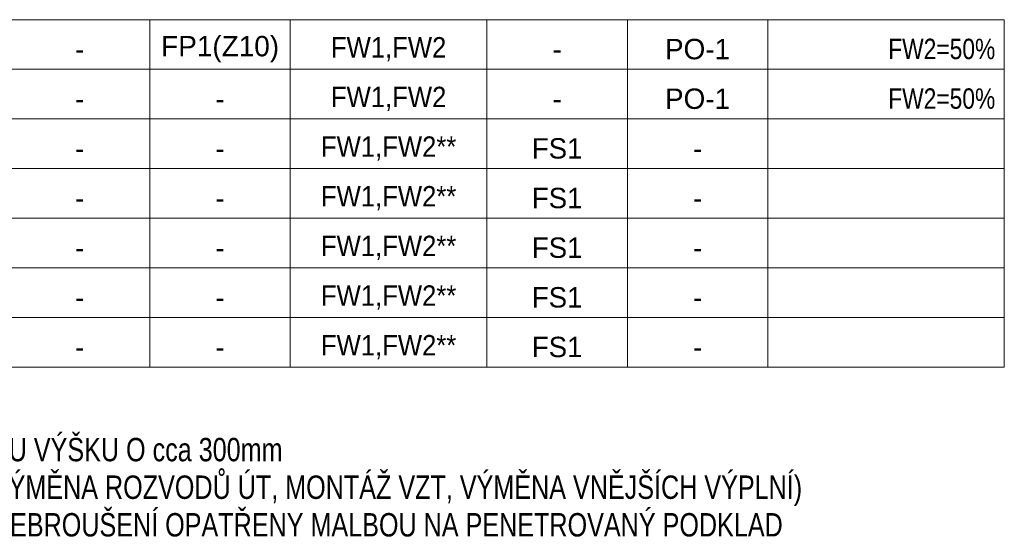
# Model space of a CAD drawing. Header units: millimetres. Extents: x -19372 to 59327, y -69634 to -42168.
# Tile 42 of 44: x 31688 to 36947, y -49636 to -46854. Entities that reach past the tile are written whole.
import ezdxf

# ---------------------------------------------------------------- set-up
doc = ezdxf.new("R2010")
doc.units = ezdxf.units.MM
doc.layers.add('XR$6$LEGENDA MÍSTNOSTÍ_1', color=7, linetype='Continuous', lineweight=25)
doc.styles.add('ARIAL', font='ARIAL.TTF')

# ---------------------------------------------------------------- blocks, each defined once
blk = doc.blocks.new('KOMPLEXNÍ OBJEKT_148')
at = {"layer": 'XR$6$LEGENDA MÍSTNOSTÍ_1', "color": 7, "linetype": 'Continuous', "lineweight": 13}
for p, q in [((35683.9, -46854.2), (36947.4, -46854.2)), ((35683.9, -47119.4), (35683.9, -46854.2)), ((36947.4, -47119.4), (36947.4, -46854.2)), ((35683.9, -47119.4), (36947.4, -47119.4))]:
    blk.add_line(p, q, dxfattribs=at)
at = {"layer": 'XR$6$LEGENDA MÍSTNOSTÍ_1', "color": 7, "linetype": 'Continuous', "lineweight": 13, "insert": (36899.2, -47066.4), "char_height": 108.97, "width": 617.588, "attachment_point": 9, "style": 'ARIAL'}
blk.add_mtext('\\A1;{\\fArial|i0|b0;\\H108.970467;\\W0.800000;\\C7;FW2=50%}\\P', dxfattribs=at)
blk = doc.blocks.new('KOMPLEXNÍ OBJEKT_149')
at = {"layer": 'XR$6$LEGENDA MÍSTNOSTÍ_1', "color": 7, "linetype": 'Continuous', "lineweight": 13}
for p, q in [((34183.9, -46854.2), (34933.9, -46854.2)), ((34183.9, -47119.4), (34183.9, -46854.2)), ((34933.9, -47119.4), (34933.9, -46854.2)), ((34183.9, -47119.4), (34933.9, -47119.4))]:
    blk.add_line(p, q, dxfattribs=at)
at = {"layer": 'XR$6$LEGENDA MÍSTNOSTÍ_1', "color": 7, "linetype": 'Continuous', "lineweight": 25, "insert": (34558.9, -47011.9), "char_height": 108.97, "width": 103.825, "attachment_point": 5, "style": 'ARIAL'}
blk.add_mtext('\\W0.97;-', dxfattribs=at)
blk = doc.blocks.new('KOMPLEXNÍ OBJEKT_150')
at = {"layer": 'XR$6$LEGENDA MÍSTNOSTÍ_1', "color": 7, "linetype": 'Continuous', "lineweight": 13}
for p, q in [((34933.9, -46854.2), (35683.9, -46854.2)), ((34933.9, -47119.4), (34933.9, -46854.2)), ((35683.9, -47119.4), (35683.9, -46854.2)), ((34933.9, -47119.4), (35683.9, -47119.4))]:
    blk.add_line(p, q, dxfattribs=at)
at = {"layer": 'XR$6$LEGENDA MÍSTNOSTÍ_1', "color": 7, "linetype": 'Continuous', "lineweight": 25, "insert": (35308.9, -47011.9), "char_height": 108.97, "width": 409.1, "attachment_point": 5, "style": 'ARIAL'}
blk.add_mtext('\\W0.98;PO-1', dxfattribs=at)
blk = doc.blocks.new('KOMPLEXNÍ OBJEKT_151')
at = {"layer": 'XR$6$LEGENDA MÍSTNOSTÍ_1', "color": 7, "linetype": 'Continuous', "lineweight": 13}
for p, q in [((31633.9, -46854.2), (32383.9, -46854.2)), ((31633.9, -47119.4), (31633.9, -46854.2)), ((32383.9, -47119.4), (32383.9, -46854.2)), ((31633.9, -47119.4), (32383.9, -47119.4))]:
    blk.add_line(p, q, dxfattribs=at)
at = {"layer": 'XR$6$LEGENDA MÍSTNOSTÍ_1', "color": 7, "linetype": 'Continuous', "lineweight": 25, "insert": (32008.9, -47011.9), "char_height": 108.97, "width": 103.825, "attachment_point": 5, "style": 'ARIAL'}
blk.add_mtext('\\W0.97;-', dxfattribs=at)
blk = doc.blocks.new('KOMPLEXNÍ OBJEKT_152')
at = {"layer": 'XR$6$LEGENDA MÍSTNOSTÍ_1', "color": 7, "linetype": 'Continuous', "lineweight": 13}
for p, q in [((33133.9, -46854.2), (34183.9, -46854.2)), ((33133.9, -47119.4), (33133.9, -46854.2)), ((34183.9, -47119.4), (34183.9, -46854.2)), ((33133.9, -47119.4), (34183.9, -47119.4))]:
    blk.add_line(p, q, dxfattribs=at)
at = {"layer": 'XR$6$LEGENDA MÍSTNOSTÍ_1', "color": 7, "linetype": 'Continuous', "lineweight": 25, "insert": (33658.9, -47011.9), "char_height": 108.97, "width": 671.28, "attachment_point": 5, "style": 'ARIAL'}
blk.add_mtext('\\W0.90;FW1,FW2', dxfattribs=at)
blk = doc.blocks.new('KOMPLEXNÍ OBJEKT_153')
at = {"layer": 'XR$6$LEGENDA MÍSTNOSTÍ_1', "color": 7, "linetype": 'Continuous', "lineweight": 13}
for p, q in [((32383.9, -46854.2), (33133.9, -46854.2)), ((32383.9, -47119.4), (32383.9, -46854.2)), ((33133.9, -47119.4), (33133.9, -46854.2)), ((32383.9, -47119.4), (33133.9, -47119.4))]:
    blk.add_line(p, q, dxfattribs=at)
at = {"layer": 'XR$6$LEGENDA MÍSTNOSTÍ_1', "color": 7, "linetype": 'Continuous', "lineweight": 25, "insert": (32758.9, -47011.9), "char_height": 108.97, "width": 697.903, "attachment_point": 5, "style": 'ARIAL'}
blk.add_mtext('\\W0.98;FP1(Z10)', dxfattribs=at)
blk = doc.blocks.new('KOMPLEXNÍ OBJEKT_154')
at = {"layer": 'XR$6$LEGENDA MÍSTNOSTÍ_1', "color": 7, "linetype": 'Continuous', "lineweight": 13}
for p, q in [((35683.9, -47119.4), (36947.4, -47119.4)), ((35683.9, -47384.7), (35683.9, -47119.4)), ((36947.4, -47384.7), (36947.4, -47119.4)), ((35683.9, -47384.7), (36947.4, -47384.7))]:
    blk.add_line(p, q, dxfattribs=at)
at = {"layer": 'XR$6$LEGENDA MÍSTNOSTÍ_1', "color": 7, "linetype": 'Continuous', "lineweight": 13, "insert": (36899.2, -47331.6), "char_height": 108.97, "width": 617.588, "attachment_point": 9, "style": 'ARIAL'}
blk.add_mtext('\\A1;{\\fArial|i0|b0;\\H108.970467;\\W0.800000;\\C7;FW2=50%}\\P', dxfattribs=at)
blk = doc.blocks.new('KOMPLEXNÍ OBJEKT_155')
at = {"layer": 'XR$6$LEGENDA MÍSTNOSTÍ_1', "color": 7, "linetype": 'Continuous', "lineweight": 13}
for p, q in [((34183.9, -47119.4), (34933.9, -47119.4)), ((34183.9, -47384.7), (34183.9, -47119.4)), ((34933.9, -47384.7), (34933.9, -47119.4)), ((34183.9, -47384.7), (34933.9, -47384.7))]:
    blk.add_line(p, q, dxfattribs=at)
at = {"layer": 'XR$6$LEGENDA MÍSTNOSTÍ_1', "color": 7, "linetype": 'Continuous', "lineweight": 25, "insert": (34558.9, -47277.1), "char_height": 108.97, "width": 103.825, "attachment_point": 5, "style": 'ARIAL'}
blk.add_mtext('\\W0.97;-', dxfattribs=at)
blk = doc.blocks.new('KOMPLEXNÍ OBJEKT_156')
at = {"layer": 'XR$6$LEGENDA MÍSTNOSTÍ_1', "color": 7, "linetype": 'Continuous', "lineweight": 13}
for p, q in [((34933.9, -47119.4), (35683.9, -47119.4)), ((34933.9, -47384.7), (34933.9, -47119.4)), ((35683.9, -47384.7), (35683.9, -47119.4)), ((34933.9, -47384.7), (35683.9, -47384.7))]:
    blk.add_line(p, q, dxfattribs=at)
at = {"layer": 'XR$6$LEGENDA MÍSTNOSTÍ_1', "color": 7, "linetype": 'Continuous', "lineweight": 25, "insert": (35308.9, -47277.1), "char_height": 108.97, "width": 409.1, "attachment_point": 5, "style": 'ARIAL'}
blk.add_mtext('\\W0.98;PO-1', dxfattribs=at)
blk = doc.blocks.new('KOMPLEXNÍ OBJEKT_157')
at = {"layer": 'XR$6$LEGENDA MÍSTNOSTÍ_1', "color": 7, "linetype": 'Continuous', "lineweight": 13}
for p, q in [((31633.9, -47119.4), (32383.9, -47119.4)), ((31633.9, -47384.7), (31633.9, -47119.4)), ((32383.9, -47384.7), (32383.9, -47119.4)), ((31633.9, -47384.7), (32383.9, -47384.7))]:
    blk.add_line(p, q, dxfattribs=at)
at = {"layer": 'XR$6$LEGENDA MÍSTNOSTÍ_1', "color": 7, "linetype": 'Continuous', "lineweight": 25, "insert": (32008.9, -47277.1), "char_height": 108.97, "width": 103.825, "attachment_point": 5, "style": 'ARIAL'}
blk.add_mtext('\\W0.97;-', dxfattribs=at)
blk = doc.blocks.new('KOMPLEXNÍ OBJEKT_158')
at = {"layer": 'XR$6$LEGENDA MÍSTNOSTÍ_1', "color": 7, "linetype": 'Continuous', "lineweight": 13}
for p, q in [((33133.9, -47119.4), (34183.9, -47119.4)), ((33133.9, -47384.7), (33133.9, -47119.4)), ((34183.9, -47384.7), (34183.9, -47119.4)), ((33133.9, -47384.7), (34183.9, -47384.7))]:
    blk.add_line(p, q, dxfattribs=at)
at = {"layer": 'XR$6$LEGENDA MÍSTNOSTÍ_1', "color": 7, "linetype": 'Continuous', "lineweight": 25, "insert": (33658.9, -47277.1), "char_height": 108.97, "width": 671.28, "attachment_point": 5, "style": 'ARIAL'}
blk.add_mtext('\\W0.90;FW1,FW2', dxfattribs=at)
blk = doc.blocks.new('KOMPLEXNÍ OBJEKT_159')
at = {"layer": 'XR$6$LEGENDA MÍSTNOSTÍ_1', "color": 7, "linetype": 'Continuous', "lineweight": 13}
for p, q in [((32383.9, -47119.4), (33133.9, -47119.4)), ((32383.9, -47384.7), (32383.9, -47119.4)), ((33133.9, -47384.7), (33133.9, -47119.4)), ((32383.9, -47384.7), (33133.9, -47384.7))]:
    blk.add_line(p, q, dxfattribs=at)
at = {"layer": 'XR$6$LEGENDA MÍSTNOSTÍ_1', "color": 7, "linetype": 'Continuous', "lineweight": 25, "insert": (32758.9, -47277.1), "char_height": 108.97, "width": 103.825, "attachment_point": 5, "style": 'ARIAL'}
blk.add_mtext('\\W0.97;-', dxfattribs=at)
blk = doc.blocks.new('KOMPLEXNÍ OBJEKT_160')
at = {"layer": 'XR$6$LEGENDA MÍSTNOSTÍ_1', "color": 7, "linetype": 'Continuous', "lineweight": 13}
for p, q in [((32383.9, -47384.7), (33133.9, -47384.7)), ((32383.9, -47649.9), (32383.9, -47384.7)), ((33133.9, -47649.9), (33133.9, -47384.7)), ((32383.9, -47649.9), (33133.9, -47649.9))]:
    blk.add_line(p, q, dxfattribs=at)
at = {"layer": 'XR$6$LEGENDA MÍSTNOSTÍ_1', "color": 7, "linetype": 'Continuous', "lineweight": 25, "insert": (32758.9, -47542.4), "char_height": 108.97, "width": 103.825, "attachment_point": 5, "style": 'ARIAL'}
blk.add_mtext('\\W0.97;-', dxfattribs=at)
blk = doc.blocks.new('KOMPLEXNÍ OBJEKT_161')
at = {"layer": 'XR$6$LEGENDA MÍSTNOSTÍ_1', "color": 7, "linetype": 'Continuous', "lineweight": 13}
for p, q in [((34933.9, -47384.7), (35683.9, -47384.7)), ((34933.9, -47649.9), (34933.9, -47384.7)), ((35683.9, -47649.9), (35683.9, -47384.7)), ((34933.9, -47649.9), (35683.9, -47649.9))]:
    blk.add_line(p, q, dxfattribs=at)
at = {"layer": 'XR$6$LEGENDA MÍSTNOSTÍ_1', "color": 7, "linetype": 'Continuous', "lineweight": 25, "insert": (35308.9, -47542.4), "char_height": 108.97, "width": 103.825, "attachment_point": 5, "style": 'ARIAL'}
blk.add_mtext('\\W0.97;-', dxfattribs=at)
blk = doc.blocks.new('KOMPLEXNÍ OBJEKT_162')
at = {"layer": 'XR$6$LEGENDA MÍSTNOSTÍ_1', "color": 7, "linetype": 'Continuous', "lineweight": 13}
for p, q in [((35683.9, -47384.7), (36947.4, -47384.7)), ((35683.9, -47649.9), (35683.9, -47384.7)), ((36947.4, -47649.9), (36947.4, -47384.7)), ((35683.9, -47649.9), (36947.4, -47649.9))]:
    blk.add_line(p, q, dxfattribs=at)
blk = doc.blocks.new('KOMPLEXNÍ OBJEKT_163')
at = {"layer": 'XR$6$LEGENDA MÍSTNOSTÍ_1', "color": 7, "linetype": 'Continuous', "lineweight": 13}
for p, q in [((31633.9, -47384.7), (32383.9, -47384.7)), ((31633.9, -47649.9), (31633.9, -47384.7)), ((32383.9, -47649.9), (32383.9, -47384.7)), ((31633.9, -47649.9), (32383.9, -47649.9))]:
    blk.add_line(p, q, dxfattribs=at)
at = {"layer": 'XR$6$LEGENDA MÍSTNOSTÍ_1', "color": 7, "linetype": 'Continuous', "lineweight": 25, "insert": (32008.9, -47542.4), "char_height": 108.97, "width": 103.825, "attachment_point": 5, "style": 'ARIAL'}
blk.add_mtext('\\W0.97;-', dxfattribs=at)
blk = doc.blocks.new('KOMPLEXNÍ OBJEKT_164')
at = {"layer": 'XR$6$LEGENDA MÍSTNOSTÍ_1', "color": 7, "linetype": 'Continuous', "lineweight": 13}
for p, q in [((32383.9, -47649.9), (33133.9, -47649.9)), ((32383.9, -47915.2), (32383.9, -47649.9)), ((33133.9, -47915.2), (33133.9, -47649.9)), ((32383.9, -47915.2), (33133.9, -47915.2))]:
    blk.add_line(p, q, dxfattribs=at)
at = {"layer": 'XR$6$LEGENDA MÍSTNOSTÍ_1', "color": 7, "linetype": 'Continuous', "lineweight": 25, "insert": (32758.9, -47807.6), "char_height": 108.97, "width": 103.825, "attachment_point": 5, "style": 'ARIAL'}
blk.add_mtext('\\W0.97;-', dxfattribs=at)
blk = doc.blocks.new('KOMPLEXNÍ OBJEKT_165')
at = {"layer": 'XR$6$LEGENDA MÍSTNOSTÍ_1', "color": 7, "linetype": 'Continuous', "lineweight": 13}
for p, q in [((34933.9, -47649.9), (35683.9, -47649.9)), ((34933.9, -47915.2), (34933.9, -47649.9)), ((35683.9, -47915.2), (35683.9, -47649.9)), ((34933.9, -47915.2), (35683.9, -47915.2))]:
    blk.add_line(p, q, dxfattribs=at)
at = {"layer": 'XR$6$LEGENDA MÍSTNOSTÍ_1', "color": 7, "linetype": 'Continuous', "lineweight": 25, "insert": (35308.9, -47807.6), "char_height": 108.97, "width": 103.825, "attachment_point": 5, "style": 'ARIAL'}
blk.add_mtext('\\W0.97;-', dxfattribs=at)
blk = doc.blocks.new('KOMPLEXNÍ OBJEKT_166')
at = {"layer": 'XR$6$LEGENDA MÍSTNOSTÍ_1', "color": 7, "linetype": 'Continuous', "lineweight": 13}
for p, q in [((35683.9, -47649.9), (36947.4, -47649.9)), ((35683.9, -47915.2), (35683.9, -47649.9)), ((36947.4, -47915.2), (36947.4, -47649.9)), ((35683.9, -47915.2), (36947.4, -47915.2))]:
    blk.add_line(p, q, dxfattribs=at)
blk = doc.blocks.new('KOMPLEXNÍ OBJEKT_167')
at = {"layer": 'XR$6$LEGENDA MÍSTNOSTÍ_1', "color": 7, "linetype": 'Continuous', "lineweight": 13}
for p, q in [((31633.9, -47649.9), (32383.9, -47649.9)), ((31633.9, -47915.2), (31633.9, -47649.9)), ((32383.9, -47915.2), (32383.9, -47649.9)), ((31633.9, -47915.2), (32383.9, -47915.2))]:
    blk.add_line(p, q, dxfattribs=at)
at = {"layer": 'XR$6$LEGENDA MÍSTNOSTÍ_1', "color": 7, "linetype": 'Continuous', "lineweight": 25, "insert": (32008.9, -47807.6), "char_height": 108.97, "width": 103.825, "attachment_point": 5, "style": 'ARIAL'}
blk.add_mtext('\\W0.97;-', dxfattribs=at)
blk = doc.blocks.new('KOMPLEXNÍ OBJEKT_168')
at = {"layer": 'XR$6$LEGENDA MÍSTNOSTÍ_1', "color": 7, "linetype": 'Continuous', "lineweight": 13}
for p, q in [((32383.9, -47915.2), (33133.9, -47915.2)), ((32383.9, -48180.4), (32383.9, -47915.2)), ((33133.9, -48180.4), (33133.9, -47915.2)), ((32383.9, -48180.4), (33133.9, -48180.4))]:
    blk.add_line(p, q, dxfattribs=at)
at = {"layer": 'XR$6$LEGENDA MÍSTNOSTÍ_1', "color": 7, "linetype": 'Continuous', "lineweight": 25, "insert": (32758.9, -48072.9), "char_height": 108.97, "width": 103.825, "attachment_point": 5, "style": 'ARIAL'}
blk.add_mtext('\\W0.97;-', dxfattribs=at)
blk = doc.blocks.new('KOMPLEXNÍ OBJEKT_169')
at = {"layer": 'XR$6$LEGENDA MÍSTNOSTÍ_1', "color": 7, "linetype": 'Continuous', "lineweight": 13}
for p, q in [((34933.9, -47915.2), (35683.9, -47915.2)), ((34933.9, -48180.4), (34933.9, -47915.2)), ((35683.9, -48180.4), (35683.9, -47915.2)), ((34933.9, -48180.4), (35683.9, -48180.4))]:
    blk.add_line(p, q, dxfattribs=at)
at = {"layer": 'XR$6$LEGENDA MÍSTNOSTÍ_1', "color": 7, "linetype": 'Continuous', "lineweight": 25, "insert": (35308.9, -48072.9), "char_height": 108.97, "width": 103.825, "attachment_point": 5, "style": 'ARIAL'}
blk.add_mtext('\\W0.97;-', dxfattribs=at)
blk = doc.blocks.new('KOMPLEXNÍ OBJEKT_170')
at = {"layer": 'XR$6$LEGENDA MÍSTNOSTÍ_1', "color": 7, "linetype": 'Continuous', "lineweight": 13}
for p, q in [((35683.9, -47915.2), (36947.4, -47915.2)), ((35683.9, -48180.4), (35683.9, -47915.2)), ((36947.4, -48180.4), (36947.4, -47915.2)), ((35683.9, -48180.4), (36947.4, -48180.4))]:
    blk.add_line(p, q, dxfattribs=at)
blk = doc.blocks.new('KOMPLEXNÍ OBJEKT_171')
at = {"layer": 'XR$6$LEGENDA MÍSTNOSTÍ_1', "color": 7, "linetype": 'Continuous', "lineweight": 13}
for p, q in [((31633.9, -47915.2), (32383.9, -47915.2)), ((31633.9, -48180.4), (31633.9, -47915.2)), ((32383.9, -48180.4), (32383.9, -47915.2)), ((31633.9, -48180.4), (32383.9, -48180.4))]:
    blk.add_line(p, q, dxfattribs=at)
at = {"layer": 'XR$6$LEGENDA MÍSTNOSTÍ_1', "color": 7, "linetype": 'Continuous', "lineweight": 25, "insert": (32008.9, -48072.9), "char_height": 108.97, "width": 103.825, "attachment_point": 5, "style": 'ARIAL'}
blk.add_mtext('\\W0.97;-', dxfattribs=at)
blk = doc.blocks.new('KOMPLEXNÍ OBJEKT_172')
at = {"layer": 'XR$6$LEGENDA MÍSTNOSTÍ_1', "color": 7, "linetype": 'Continuous', "lineweight": 13}
for p, q in [((32383.9, -48180.4), (33133.9, -48180.4)), ((32383.9, -48445.7), (32383.9, -48180.4)), ((33133.9, -48445.7), (33133.9, -48180.4)), ((32383.9, -48445.7), (33133.9, -48445.7))]:
    blk.add_line(p, q, dxfattribs=at)
at = {"layer": 'XR$6$LEGENDA MÍSTNOSTÍ_1', "color": 7, "linetype": 'Continuous', "lineweight": 25, "insert": (32758.9, -48338.1), "char_height": 108.97, "width": 103.825, "attachment_point": 5, "style": 'ARIAL'}
blk.add_mtext('\\W0.97;-', dxfattribs=at)
blk = doc.blocks.new('KOMPLEXNÍ OBJEKT_173')
at = {"layer": 'XR$6$LEGENDA MÍSTNOSTÍ_1', "color": 7, "linetype": 'Continuous', "lineweight": 13}
for p, q in [((34933.9, -48180.4), (35683.9, -48180.4)), ((34933.9, -48445.7), (34933.9, -48180.4)), ((35683.9, -48445.7), (35683.9, -48180.4)), ((34933.9, -48445.7), (35683.9, -48445.7))]:
    blk.add_line(p, q, dxfattribs=at)
at = {"layer": 'XR$6$LEGENDA MÍSTNOSTÍ_1', "color": 7, "linetype": 'Continuous', "lineweight": 25, "insert": (35308.9, -48338.1), "char_height": 108.97, "width": 103.825, "attachment_point": 5, "style": 'ARIAL'}
blk.add_mtext('\\W0.97;-', dxfattribs=at)
blk = doc.blocks.new('KOMPLEXNÍ OBJEKT_174')
at = {"layer": 'XR$6$LEGENDA MÍSTNOSTÍ_1', "color": 7, "linetype": 'Continuous', "lineweight": 13}
for p, q in [((35683.9, -48180.4), (36947.4, -48180.4)), ((35683.9, -48445.7), (35683.9, -48180.4)), ((36947.4, -48445.7), (36947.4, -48180.4)), ((35683.9, -48445.7), (36947.4, -48445.7))]:
    blk.add_line(p, q, dxfattribs=at)
blk = doc.blocks.new('KOMPLEXNÍ OBJEKT_175')
at = {"layer": 'XR$6$LEGENDA MÍSTNOSTÍ_1', "color": 7, "linetype": 'Continuous', "lineweight": 13}
for p, q in [((31633.9, -48180.4), (32383.9, -48180.4)), ((31633.9, -48445.7), (31633.9, -48180.4)), ((32383.9, -48445.7), (32383.9, -48180.4)), ((31633.9, -48445.7), (32383.9, -48445.7))]:
    blk.add_line(p, q, dxfattribs=at)
at = {"layer": 'XR$6$LEGENDA MÍSTNOSTÍ_1', "color": 7, "linetype": 'Continuous', "lineweight": 25, "insert": (32008.9, -48338.1), "char_height": 108.97, "width": 103.825, "attachment_point": 5, "style": 'ARIAL'}
blk.add_mtext('\\W0.97;-', dxfattribs=at)
blk = doc.blocks.new('KOMPLEXNÍ OBJEKT_176')
at = {"layer": 'XR$6$LEGENDA MÍSTNOSTÍ_1', "color": 7, "linetype": 'Continuous', "lineweight": 13}
for p, q in [((32383.9, -48445.7), (33133.9, -48445.7)), ((32383.9, -48710.9), (32383.9, -48445.7)), ((33133.9, -48710.9), (33133.9, -48445.7)), ((32383.9, -48710.9), (33133.9, -48710.9))]:
    blk.add_line(p, q, dxfattribs=at)
at = {"layer": 'XR$6$LEGENDA MÍSTNOSTÍ_1', "color": 7, "linetype": 'Continuous', "lineweight": 25, "insert": (32758.9, -48603.4), "char_height": 108.97, "width": 103.825, "attachment_point": 5, "style": 'ARIAL'}
blk.add_mtext('\\W0.97;-', dxfattribs=at)
blk = doc.blocks.new('KOMPLEXNÍ OBJEKT_177')
at = {"layer": 'XR$6$LEGENDA MÍSTNOSTÍ_1', "color": 7, "linetype": 'Continuous', "lineweight": 13}
for p, q in [((34933.9, -48445.7), (35683.9, -48445.7)), ((34933.9, -48710.9), (34933.9, -48445.7)), ((35683.9, -48710.9), (35683.9, -48445.7)), ((34933.9, -48710.9), (35683.9, -48710.9))]:
    blk.add_line(p, q, dxfattribs=at)
at = {"layer": 'XR$6$LEGENDA MÍSTNOSTÍ_1', "color": 7, "linetype": 'Continuous', "lineweight": 25, "insert": (35308.9, -48603.4), "char_height": 108.97, "width": 103.825, "attachment_point": 5, "style": 'ARIAL'}
blk.add_mtext('\\W0.97;-', dxfattribs=at)
blk = doc.blocks.new('KOMPLEXNÍ OBJEKT_178')
at = {"layer": 'XR$6$LEGENDA MÍSTNOSTÍ_1', "color": 7, "linetype": 'Continuous', "lineweight": 13}
for p, q in [((35683.9, -48445.7), (36947.4, -48445.7)), ((35683.9, -48710.9), (35683.9, -48445.7)), ((36947.4, -48710.9), (36947.4, -48445.7)), ((35683.9, -48710.9), (36947.4, -48710.9))]:
    blk.add_line(p, q, dxfattribs=at)
blk = doc.blocks.new('KOMPLEXNÍ OBJEKT_179')
at = {"layer": 'XR$6$LEGENDA MÍSTNOSTÍ_1', "color": 7, "linetype": 'Continuous', "lineweight": 13}
for p, q in [((31633.9, -48445.7), (32383.9, -48445.7)), ((31633.9, -48710.9), (31633.9, -48445.7)), ((32383.9, -48710.9), (32383.9, -48445.7)), ((31633.9, -48710.9), (32383.9, -48710.9))]:
    blk.add_line(p, q, dxfattribs=at)
at = {"layer": 'XR$6$LEGENDA MÍSTNOSTÍ_1', "color": 7, "linetype": 'Continuous', "lineweight": 25, "insert": (32008.9, -48603.4), "char_height": 108.97, "width": 103.825, "attachment_point": 5, "style": 'ARIAL'}
blk.add_mtext('\\W0.97;-', dxfattribs=at)
blk = doc.blocks.new('KOMPLEXNÍ OBJEKT_186')
at = {"layer": 'XR$6$LEGENDA MÍSTNOSTÍ_1', "color": 7, "linetype": 'Continuous', "lineweight": 13}
for p, q in [((33133.9, -47384.7), (34183.9, -47384.7)), ((33133.9, -47649.9), (33133.9, -47384.7)), ((34183.9, -47649.9), (34183.9, -47384.7)), ((33133.9, -47649.9), (34183.9, -47649.9))]:
    blk.add_line(p, q, dxfattribs=at)
at = {"layer": 'XR$6$LEGENDA MÍSTNOSTÍ_1', "color": 7, "linetype": 'Continuous', "lineweight": 25, "insert": (33658.9, -47542.4), "char_height": 108.97, "width": 780.446, "attachment_point": 5, "style": 'ARIAL'}
blk.add_mtext('\\W0.90;FW1,FW2**', dxfattribs=at)
blk = doc.blocks.new('KOMPLEXNÍ OBJEKT_187')
at = {"layer": 'XR$6$LEGENDA MÍSTNOSTÍ_1', "color": 7, "linetype": 'Continuous', "lineweight": 13}
for p, q in [((33133.9, -47649.9), (34183.9, -47649.9)), ((33133.9, -47915.2), (33133.9, -47649.9)), ((34183.9, -47915.2), (34183.9, -47649.9)), ((33133.9, -47915.2), (34183.9, -47915.2))]:
    blk.add_line(p, q, dxfattribs=at)
at = {"layer": 'XR$6$LEGENDA MÍSTNOSTÍ_1', "color": 7, "linetype": 'Continuous', "lineweight": 25, "insert": (33658.9, -47807.6), "char_height": 108.97, "width": 780.446, "attachment_point": 5, "style": 'ARIAL'}
blk.add_mtext('\\W0.90;FW1,FW2**', dxfattribs=at)
blk = doc.blocks.new('KOMPLEXNÍ OBJEKT_188')
at = {"layer": 'XR$6$LEGENDA MÍSTNOSTÍ_1', "color": 7, "linetype": 'Continuous', "lineweight": 13}
for p, q in [((33133.9, -47915.2), (34183.9, -47915.2)), ((33133.9, -48180.4), (33133.9, -47915.2)), ((34183.9, -48180.4), (34183.9, -47915.2)), ((33133.9, -48180.4), (34183.9, -48180.4))]:
    blk.add_line(p, q, dxfattribs=at)
at = {"layer": 'XR$6$LEGENDA MÍSTNOSTÍ_1', "color": 7, "linetype": 'Continuous', "lineweight": 25, "insert": (33658.9, -48072.9), "char_height": 108.97, "width": 780.446, "attachment_point": 5, "style": 'ARIAL'}
blk.add_mtext('\\W0.90;FW1,FW2**', dxfattribs=at)
blk = doc.blocks.new('KOMPLEXNÍ OBJEKT_189')
at = {"layer": 'XR$6$LEGENDA MÍSTNOSTÍ_1', "color": 7, "linetype": 'Continuous', "lineweight": 13}
for p, q in [((33133.9, -48180.4), (34183.9, -48180.4)), ((33133.9, -48445.7), (33133.9, -48180.4)), ((34183.9, -48445.7), (34183.9, -48180.4)), ((33133.9, -48445.7), (34183.9, -48445.7))]:
    blk.add_line(p, q, dxfattribs=at)
at = {"layer": 'XR$6$LEGENDA MÍSTNOSTÍ_1', "color": 7, "linetype": 'Continuous', "lineweight": 25, "insert": (33658.9, -48338.1), "char_height": 108.97, "width": 780.446, "attachment_point": 5, "style": 'ARIAL'}
blk.add_mtext('\\W0.90;FW1,FW2**', dxfattribs=at)
blk = doc.blocks.new('KOMPLEXNÍ OBJEKT_190')
at = {"layer": 'XR$6$LEGENDA MÍSTNOSTÍ_1', "color": 7, "linetype": 'Continuous', "lineweight": 13}
for p, q in [((33133.9, -48445.7), (34183.9, -48445.7)), ((33133.9, -48710.9), (33133.9, -48445.7)), ((34183.9, -48710.9), (34183.9, -48445.7)), ((33133.9, -48710.9), (34183.9, -48710.9))]:
    blk.add_line(p, q, dxfattribs=at)
at = {"layer": 'XR$6$LEGENDA MÍSTNOSTÍ_1', "color": 7, "linetype": 'Continuous', "lineweight": 25, "insert": (33658.9, -48603.4), "char_height": 108.97, "width": 780.446, "attachment_point": 5, "style": 'ARIAL'}
blk.add_mtext('\\W0.90;FW1,FW2**', dxfattribs=at)
blk = doc.blocks.new('KOMPLEXNÍ OBJEKT_198')
at = {"layer": 'XR$6$LEGENDA MÍSTNOSTÍ_1', "color": 7, "linetype": 'Continuous', "lineweight": 13}
for p, q in [((34183.9, -47384.7), (34933.9, -47384.7)), ((34183.9, -47649.9), (34183.9, -47384.7)), ((34933.9, -47649.9), (34933.9, -47384.7)), ((34183.9, -47649.9), (34933.9, -47649.9))]:
    blk.add_line(p, q, dxfattribs=at)
at = {"layer": 'XR$6$LEGENDA MÍSTNOSTÍ_1', "color": 7, "linetype": 'Continuous', "lineweight": 25, "insert": (34558.9, -47542.4), "char_height": 108.97, "width": 332.423, "attachment_point": 5, "style": 'ARIAL'}
blk.add_mtext('\\W0.97;FS1', dxfattribs=at)
blk = doc.blocks.new('KOMPLEXNÍ OBJEKT_199')
at = {"layer": 'XR$6$LEGENDA MÍSTNOSTÍ_1', "color": 7, "linetype": 'Continuous', "lineweight": 13}
for p, q in [((34183.9, -47649.9), (34933.9, -47649.9)), ((34183.9, -47915.2), (34183.9, -47649.9)), ((34933.9, -47915.2), (34933.9, -47649.9)), ((34183.9, -47915.2), (34933.9, -47915.2))]:
    blk.add_line(p, q, dxfattribs=at)
at = {"layer": 'XR$6$LEGENDA MÍSTNOSTÍ_1', "color": 7, "linetype": 'Continuous', "lineweight": 25, "insert": (34558.9, -47807.6), "char_height": 108.97, "width": 332.423, "attachment_point": 5, "style": 'ARIAL'}
blk.add_mtext('\\W0.97;FS1', dxfattribs=at)
blk = doc.blocks.new('KOMPLEXNÍ OBJEKT_200')
at = {"layer": 'XR$6$LEGENDA MÍSTNOSTÍ_1', "color": 7, "linetype": 'Continuous', "lineweight": 13}
for p, q in [((34183.9, -47915.2), (34933.9, -47915.2)), ((34183.9, -48180.4), (34183.9, -47915.2)), ((34933.9, -48180.4), (34933.9, -47915.2)), ((34183.9, -48180.4), (34933.9, -48180.4))]:
    blk.add_line(p, q, dxfattribs=at)
at = {"layer": 'XR$6$LEGENDA MÍSTNOSTÍ_1', "color": 7, "linetype": 'Continuous', "lineweight": 25, "insert": (34558.9, -48072.9), "char_height": 108.97, "width": 332.423, "attachment_point": 5, "style": 'ARIAL'}
blk.add_mtext('\\W0.97;FS1', dxfattribs=at)
blk = doc.blocks.new('KOMPLEXNÍ OBJEKT_201')
at = {"layer": 'XR$6$LEGENDA MÍSTNOSTÍ_1', "color": 7, "linetype": 'Continuous', "lineweight": 13}
for p, q in [((34183.9, -48180.4), (34933.9, -48180.4)), ((34183.9, -48445.7), (34183.9, -48180.4)), ((34933.9, -48445.7), (34933.9, -48180.4)), ((34183.9, -48445.7), (34933.9, -48445.7))]:
    blk.add_line(p, q, dxfattribs=at)
at = {"layer": 'XR$6$LEGENDA MÍSTNOSTÍ_1', "color": 7, "linetype": 'Continuous', "lineweight": 25, "insert": (34558.9, -48338.1), "char_height": 108.97, "width": 332.423, "attachment_point": 5, "style": 'ARIAL'}
blk.add_mtext('\\W0.97;FS1', dxfattribs=at)
blk = doc.blocks.new('KOMPLEXNÍ OBJEKT_202')
at = {"layer": 'XR$6$LEGENDA MÍSTNOSTÍ_1', "color": 7, "linetype": 'Continuous', "lineweight": 13}
for p, q in [((34183.9, -48445.7), (34933.9, -48445.7)), ((34183.9, -48710.9), (34183.9, -48445.7)), ((34933.9, -48710.9), (34933.9, -48445.7)), ((34183.9, -48710.9), (34933.9, -48710.9))]:
    blk.add_line(p, q, dxfattribs=at)
at = {"layer": 'XR$6$LEGENDA MÍSTNOSTÍ_1', "color": 7, "linetype": 'Continuous', "lineweight": 25, "insert": (34558.9, -48603.4), "char_height": 108.97, "width": 332.423, "attachment_point": 5, "style": 'ARIAL'}
blk.add_mtext('\\W0.97;FS1', dxfattribs=at)

msp = doc.modelspace()

# ---------------------------------------------------------------- block references
at = {"layer": 'XR$6$LEGENDA MÍSTNOSTÍ_1', "color": 7, "linetype": 'Continuous', "lineweight": 25}
for name in ['KOMPLEXNÍ OBJEKT_151', 'KOMPLEXNÍ OBJEKT_153', 'KOMPLEXNÍ OBJEKT_152', 'KOMPLEXNÍ OBJEKT_149', 'KOMPLEXNÍ OBJEKT_150', 'KOMPLEXNÍ OBJEKT_157', 'KOMPLEXNÍ OBJEKT_159', 'KOMPLEXNÍ OBJEKT_158', 'KOMPLEXNÍ OBJEKT_155', 'KOMPLEXNÍ OBJEKT_156', 'KOMPLEXNÍ OBJEKT_163', 'KOMPLEXNÍ OBJEKT_160', 'KOMPLEXNÍ OBJEKT_186', 'KOMPLEXNÍ OBJEKT_198', 'KOMPLEXNÍ OBJEKT_161', 'KOMPLEXNÍ OBJEKT_167', 'KOMPLEXNÍ OBJEKT_164', 'KOMPLEXNÍ OBJEKT_187', 'KOMPLEXNÍ OBJEKT_199', 'KOMPLEXNÍ OBJEKT_165', 'KOMPLEXNÍ OBJEKT_171', 'KOMPLEXNÍ OBJEKT_168', 'KOMPLEXNÍ OBJEKT_188', 'KOMPLEXNÍ OBJEKT_200', 'KOMPLEXNÍ OBJEKT_169', 'KOMPLEXNÍ OBJEKT_175', 'KOMPLEXNÍ OBJEKT_172', 'KOMPLEXNÍ OBJEKT_189', 'KOMPLEXNÍ OBJEKT_201', 'KOMPLEXNÍ OBJEKT_173', 'KOMPLEXNÍ OBJEKT_179', 'KOMPLEXNÍ OBJEKT_176', 'KOMPLEXNÍ OBJEKT_190', 'KOMPLEXNÍ OBJEKT_202', 'KOMPLEXNÍ OBJEKT_177']:
    msp.add_blockref(name, (0, 0), dxfattribs=at)
at = {"layer": 'XR$6$LEGENDA MÍSTNOSTÍ_1', "color": 7, "linetype": 'Continuous', "lineweight": 13}
for name in ['KOMPLEXNÍ OBJEKT_148', 'KOMPLEXNÍ OBJEKT_154', 'KOMPLEXNÍ OBJEKT_162', 'KOMPLEXNÍ OBJEKT_166', 'KOMPLEXNÍ OBJEKT_170', 'KOMPLEXNÍ OBJEKT_174', 'KOMPLEXNÍ OBJEKT_178']:
    msp.add_blockref(name, (0, 0), dxfattribs=at)

# ---------------------------------------------------------------- texts
at = {"layer": 'XR$6$LEGENDA MÍSTNOSTÍ_1', "color": 7, "linetype": 'Continuous', "lineweight": 13, "insert": (27032.1, -48847.4), "char_height": 150, "width": 8876.897, "attachment_point": 1, "line_spacing_factor": 0.963855, "style": 'ARIAL'}
msp.add_mtext('\\A1;{\\fArial|i0|b0;\\H150.000000;\\W0.769231;\\C7;POZNÁMKY:}\\P{\\fArial|i0|b0;\\H125.000000;\\W0.769231;\\C7;* STROP JE DOPLNĚN O STROPNÍ PRŮVLAKY, KTERÉ SNIŽUJÍ SVĚTLOU VÝŠKU O cca 300mm}\\P{\\fArial|i0|b0;\\H125.000000;\\W0.769231;\\C7;** LOKÁLNÍ OPRAVY PO DEMONTÁŽNÍCH A MONTÁŽNÍCH ÚKONECH (VÝMĚNA ROZVODŮ ÚT, MONTÁŽ VZT, VÝMĚNA VNĚJŠÍCH VÝPLNÍ)}\\P{\\fArial|i0|b0;\\H125.000000;\\W0.769231;\\C7;NOVÉ PODHLEDOVÉ KONSTRUKCE BUDOU PO PŘESTĚRKOVÁNÍ A PŘEBROUŠENÍ OPATŘENY MALBOU NA PENETROVANÝ PODKLAD}\\P', dxfattribs=at)

doc.saveas('drawing.dxf')
